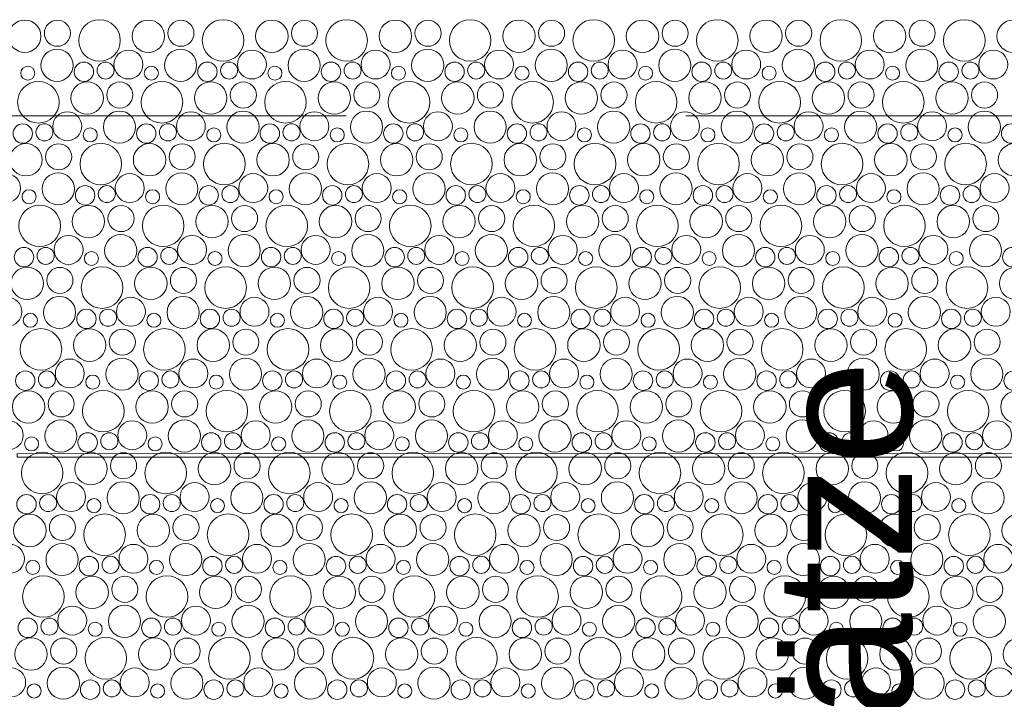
# Model space of a CAD drawing. Header units: metres. Extents: x -167 to 338, y -186 to 508.
# Tile 204 of 256: x 89.67 to 92.57, y 42.28 to 44.28. Entities that reach past the tile are written whole.
import ezdxf
from ezdxf.enums import TextEntityAlignment as Align

# ---------------------------------------------------------------- set-up
doc = ezdxf.new("R2010")
doc.units = ezdxf.units.M
doc.header["$MEASUREMENT"] = 0
doc.linetypes.add('LINE_LT_20', pattern=[11, 2, -0.9, 0.1, -0.9, 4, -1, 2, -0.1])
doc.linetypes.add('Öffnungslinie Tür Fenster', pattern=[0.23, 0.15, -0.08])
for name, color, linetype in [('60 Gelände 2D Übersicht', 7, 'Continuous'), ('60 Stellplätze', 7, 'Continuous'), ('90 Allgemein Beschriftung', 7, 'Continuous'), ('PB-L-Baugrenze', 7, 'Continuous')]:
    doc.layers.add(name, color=color, linetype=linetype)
doc.styles.add('ERSTELLTER_STIL_1', font='arial.ttf')
doc.styles.add('ERSTELLTER_STIL_2', font='arial.ttf')

# ---------------------------------------------------------------- blocks, each defined once
blk = doc.blocks.new('*X44', base_point=(27236.1321, 33357.279))
at = {"layer": '60 Gelände 2D Übersicht', "color": 9, "linetype": 'Continuous', "lineweight": 18}
for centre, radius in [((89.6895, 44.2341), 0.0477), ((89.7856, 44.2429), 0.0384), ((89.9097, 44.2216), 0.0612), ((90.0532, 44.2341), 0.0477), ((90.1493, 44.2429), 0.0384), ((90.2734, 44.2216), 0.0612), ((90.4169, 44.2341), 0.0477), ((90.513, 44.2429), 0.0384), ((90.6371, 44.2216), 0.0612), ((90.7807, 44.2341), 0.0477), ((90.8767, 44.2429), 0.0384), ((91.0008, 44.2216), 0.0612), ((91.1444, 44.2341), 0.0477), ((91.2404, 44.2429), 0.0384), ((91.3645, 44.2216), 0.0612), ((91.5081, 44.2341), 0.0477), ((91.6041, 44.2429), 0.0384), ((91.7282, 44.2216), 0.0612), ((91.8718, 44.2341), 0.0477), ((91.9678, 44.2429), 0.0384), ((92.0919, 44.2216), 0.0612), ((92.2355, 44.2341), 0.0477), ((92.3315, 44.2429), 0.0384), ((92.4556, 44.2216), 0.0612), ((92.5992, 44.2341), 0.0477), ((89.7845, 44.1485), 0.0473), ((89.9948, 44.1507), 0.0426), ((90.1483, 44.1485), 0.0473), ((90.3585, 44.1507), 0.0426), ((90.512, 44.1485), 0.0473), ((90.7222, 44.1507), 0.0426), ((90.8757, 44.1485), 0.0473), ((91.0859, 44.1507), 0.0426), ((91.2394, 44.1485), 0.0473), ((91.4496, 44.1507), 0.0426), ((91.6031, 44.1485), 0.0473), ((91.8133, 44.1507), 0.0426), ((91.9668, 44.1485), 0.0473), ((92.177, 44.1507), 0.0426), ((92.3305, 44.1485), 0.0473), ((92.5407, 44.1507), 0.0426), ((89.6984, 44.1253), 0.0207), ((89.8636, 44.1294), 0.0286), ((89.9274, 44.133), 0.0251), ((90.0622, 44.1253), 0.0207), ((90.2273, 44.1294), 0.0286), ((90.2911, 44.133), 0.0251), ((90.4259, 44.1253), 0.0207), ((90.591, 44.1294), 0.0286), ((90.6548, 44.133), 0.0251), ((90.7896, 44.1253), 0.0207), ((90.9547, 44.1294), 0.0286), ((91.0185, 44.133), 0.0251), ((91.1533, 44.1253), 0.0207), ((91.3184, 44.1294), 0.0286), ((91.3822, 44.133), 0.0251), ((91.517, 44.1253), 0.0207), ((91.6821, 44.1294), 0.0286), ((91.7459, 44.133), 0.0251), ((91.8807, 44.1253), 0.0207), ((92.0458, 44.1294), 0.0286), ((92.1097, 44.133), 0.0251), ((92.2444, 44.1253), 0.0207), ((92.4095, 44.1294), 0.0286), ((92.4734, 44.133), 0.0251), ((89.7297, 44.0396), 0.0612), ((89.8732, 44.0521), 0.0477), ((89.9693, 44.0609), 0.0384), ((90.0934, 44.0396), 0.0612), ((90.2369, 44.0521), 0.0477), ((90.333, 44.0609), 0.0384), ((90.4571, 44.0396), 0.0612), ((90.6007, 44.0521), 0.0477), ((90.6967, 44.0609), 0.0384), ((90.8208, 44.0396), 0.0612), ((90.9644, 44.0521), 0.0477), ((91.0604, 44.0609), 0.0384), ((91.1845, 44.0396), 0.0612), ((91.3281, 44.0521), 0.0477), ((91.4241, 44.0609), 0.0384), ((91.5482, 44.0396), 0.0612), ((91.6918, 44.0521), 0.0477), ((91.7878, 44.0609), 0.0384), ((91.9119, 44.0396), 0.0612), ((92.0555, 44.0521), 0.0477), ((92.1515, 44.0609), 0.0384), ((92.2756, 44.0396), 0.0612), ((92.4192, 44.0521), 0.0477), ((92.5152, 44.0609), 0.0384), ((89.8148, 43.9687), 0.0426), ((89.9683, 43.9665), 0.0473), ((90.1785, 43.9687), 0.0426), ((90.332, 43.9665), 0.0473), ((90.5422, 43.9687), 0.0426), ((90.6957, 43.9665), 0.0473), ((90.9059, 43.9687), 0.0426), ((91.0594, 43.9665), 0.0473), ((91.2696, 43.9687), 0.0426), ((91.4231, 43.9665), 0.0473), ((91.6333, 43.9687), 0.0426), ((91.7868, 43.9665), 0.0473), ((91.997, 43.9687), 0.0426), ((92.1505, 43.9665), 0.0473), ((92.3607, 43.9687), 0.0426), ((92.5142, 43.9665), 0.0473), ((89.6836, 43.9474), 0.0286), ((89.7474, 43.951), 0.0251), ((90.0473, 43.9474), 0.0286), ((90.1111, 43.951), 0.0251), ((90.411, 43.9474), 0.0286), ((90.4748, 43.951), 0.0251), ((90.7747, 43.9474), 0.0286), ((90.8385, 43.951), 0.0251), ((91.1384, 43.9474), 0.0286), ((91.2022, 43.951), 0.0251), ((91.5021, 43.9474), 0.0286), ((91.5659, 43.951), 0.0251), ((91.8658, 43.9474), 0.0286), ((91.9297, 43.951), 0.0251), ((92.2295, 43.9474), 0.0286), ((92.2934, 43.951), 0.0251), ((92.5932, 43.9474), 0.0286), ((89.8822, 43.9433), 0.0207), ((90.2459, 43.9433), 0.0207), ((90.6096, 43.9433), 0.0207), ((90.9733, 43.9433), 0.0207), ((91.337, 43.9433), 0.0207), ((91.7007, 43.9433), 0.0207), ((92.0644, 43.9433), 0.0207), ((92.4281, 43.9433), 0.0207), ((89.6932, 43.8701), 0.0477), ((89.7893, 43.8789), 0.0384), ((89.9134, 43.8576), 0.0612), ((90.0569, 43.8701), 0.0477), ((90.153, 43.8789), 0.0384), ((90.2771, 43.8576), 0.0612), ((90.4207, 43.8701), 0.0477), ((90.5167, 43.8789), 0.0384), ((90.6408, 43.8576), 0.0612), ((90.7844, 43.8701), 0.0477), ((90.8804, 43.8789), 0.0384), ((91.0045, 43.8576), 0.0612), ((91.1481, 43.8701), 0.0477), ((91.2441, 43.8789), 0.0384), ((91.3682, 43.8576), 0.0612), ((91.5118, 43.8701), 0.0477), ((91.6078, 43.8789), 0.0384), ((91.7319, 43.8576), 0.0612), ((91.8755, 43.8701), 0.0477), ((91.9715, 43.8789), 0.0384), ((92.0956, 43.8576), 0.0612), ((92.2392, 43.8701), 0.0477), ((92.3352, 43.8789), 0.0384), ((92.4593, 43.8576), 0.0612), ((92.6029, 43.8701), 0.0477), ((89.6348, 43.7867), 0.0426), ((89.7883, 43.7845), 0.0473), ((89.9985, 43.7867), 0.0426), ((90.152, 43.7845), 0.0473), ((90.3622, 43.7867), 0.0426), ((90.5157, 43.7845), 0.0473), ((90.7259, 43.7867), 0.0426), ((90.8794, 43.7845), 0.0473), ((91.0896, 43.7867), 0.0426), ((91.2431, 43.7845), 0.0473), ((91.4533, 43.7867), 0.0426), ((91.6068, 43.7845), 0.0473), ((91.817, 43.7867), 0.0426), ((91.9705, 43.7845), 0.0473), ((92.1807, 43.7867), 0.0426), ((92.3342, 43.7845), 0.0473), ((92.5444, 43.7867), 0.0426), ((89.7022, 43.7613), 0.0207), ((89.8673, 43.7654), 0.0286), ((89.9311, 43.769), 0.0251), ((90.0659, 43.7613), 0.0207), ((90.231, 43.7654), 0.0286), ((90.2948, 43.769), 0.0251), ((90.4296, 43.7613), 0.0207), ((90.5947, 43.7654), 0.0286), ((90.6585, 43.769), 0.0251), ((90.7933, 43.7613), 0.0207), ((90.9584, 43.7654), 0.0286), ((91.0222, 43.769), 0.0251), ((91.157, 43.7613), 0.0207), ((91.3221, 43.7654), 0.0286), ((91.3859, 43.769), 0.0251), ((91.5207, 43.7613), 0.0207), ((91.6858, 43.7654), 0.0286), ((91.7497, 43.769), 0.0251), ((91.8844, 43.7613), 0.0207), ((92.0495, 43.7654), 0.0286), ((92.1134, 43.769), 0.0251), ((92.2481, 43.7613), 0.0207), ((92.4132, 43.7654), 0.0286), ((92.4771, 43.769), 0.0251), ((89.7334, 43.6756), 0.0612), ((89.8769, 43.6881), 0.0477), ((89.973, 43.6969), 0.0384), ((90.0971, 43.6756), 0.0612), ((90.2407, 43.6881), 0.0477), ((90.3367, 43.6969), 0.0384), ((90.4608, 43.6756), 0.0612), ((90.6044, 43.6881), 0.0477), ((90.7004, 43.6969), 0.0384), ((90.8245, 43.6756), 0.0612), ((90.9681, 43.6881), 0.0477), ((91.0641, 43.6969), 0.0384), ((91.1882, 43.6756), 0.0612), ((91.3318, 43.6881), 0.0477), ((91.4278, 43.6969), 0.0384), ((91.5519, 43.6756), 0.0612), ((91.6955, 43.6881), 0.0477), ((91.7915, 43.6969), 0.0384), ((91.9156, 43.6756), 0.0612), ((92.0592, 43.6881), 0.0477), ((92.1552, 43.6969), 0.0384), ((92.2793, 43.6756), 0.0612), ((92.4229, 43.6881), 0.0477), ((92.5189, 43.6969), 0.0384), ((89.8185, 43.6047), 0.0426), ((89.972, 43.6025), 0.0473), ((90.1822, 43.6047), 0.0426), ((90.3357, 43.6025), 0.0473), ((90.5459, 43.6047), 0.0426), ((90.6994, 43.6025), 0.0473), ((90.9096, 43.6047), 0.0426), ((91.0631, 43.6025), 0.0473), ((91.2733, 43.6047), 0.0426), ((91.4268, 43.6025), 0.0473), ((91.637, 43.6047), 0.0426), ((91.7905, 43.6025), 0.0473), ((92.0007, 43.6047), 0.0426), ((92.1542, 43.6025), 0.0473), ((92.3644, 43.6047), 0.0426), ((92.5179, 43.6025), 0.0473), ((89.6873, 43.5834), 0.0286), ((89.7511, 43.587), 0.0251), ((89.8859, 43.5793), 0.0207), ((90.051, 43.5834), 0.0286), ((90.1148, 43.587), 0.0251), ((90.2496, 43.5793), 0.0207), ((90.4147, 43.5834), 0.0286), ((90.4785, 43.587), 0.0251), ((90.6133, 43.5793), 0.0207), ((90.7784, 43.5834), 0.0286), ((90.8422, 43.587), 0.0251), ((90.977, 43.5793), 0.0207), ((91.1421, 43.5834), 0.0286), ((91.2059, 43.587), 0.0251), ((91.3407, 43.5793), 0.0207), ((91.5058, 43.5834), 0.0286), ((91.5697, 43.587), 0.0251), ((91.7044, 43.5793), 0.0207), ((91.8695, 43.5834), 0.0286), ((91.9334, 43.587), 0.0251), ((92.0681, 43.5793), 0.0207), ((92.2332, 43.5834), 0.0286), ((92.2971, 43.587), 0.0251), ((92.4318, 43.5793), 0.0207), ((92.5969, 43.5834), 0.0286), ((89.6969, 43.5061), 0.0477), ((89.793, 43.5149), 0.0384), ((89.9171, 43.4936), 0.0612), ((90.0607, 43.5061), 0.0477), ((90.1567, 43.5149), 0.0384), ((90.2808, 43.4936), 0.0612), ((90.4244, 43.5061), 0.0477), ((90.5204, 43.5149), 0.0384), ((90.6445, 43.4936), 0.0612), ((90.7881, 43.5061), 0.0477), ((90.8841, 43.5149), 0.0384), ((91.0082, 43.4936), 0.0612), ((91.1518, 43.5061), 0.0477), ((91.2478, 43.5149), 0.0384), ((91.3719, 43.4936), 0.0612), ((91.5155, 43.5061), 0.0477), ((91.6115, 43.5149), 0.0384), ((91.7356, 43.4936), 0.0612), ((91.8792, 43.5061), 0.0477), ((91.9752, 43.5149), 0.0384), ((92.0993, 43.4936), 0.0612), ((92.2429, 43.5061), 0.0477), ((92.3389, 43.5149), 0.0384), ((92.463, 43.4936), 0.0612), ((92.6066, 43.5061), 0.0477), ((89.6385, 43.4227), 0.0426), ((89.792, 43.4205), 0.0473), ((90.0022, 43.4227), 0.0426), ((90.1557, 43.4205), 0.0473), ((90.3659, 43.4227), 0.0426), ((90.5194, 43.4205), 0.0473), ((90.7296, 43.4227), 0.0426), ((90.8831, 43.4205), 0.0473), ((91.0933, 43.4227), 0.0426), ((91.2468, 43.4205), 0.0473), ((91.457, 43.4227), 0.0426), ((91.6105, 43.4205), 0.0473), ((91.8207, 43.4227), 0.0426), ((91.9742, 43.4205), 0.0473), ((92.1844, 43.4227), 0.0426), ((92.3379, 43.4205), 0.0473), ((92.5481, 43.4227), 0.0426), ((89.871, 43.4014), 0.0286), ((89.9348, 43.405), 0.0251), ((90.2347, 43.4014), 0.0286), ((90.2985, 43.405), 0.0251), ((90.5984, 43.4014), 0.0286), ((90.6622, 43.405), 0.0251), ((90.9621, 43.4014), 0.0286), ((91.0259, 43.405), 0.0251), ((91.3258, 43.4014), 0.0286), ((91.3897, 43.405), 0.0251), ((91.6895, 43.4014), 0.0286), ((91.7534, 43.405), 0.0251), ((92.0532, 43.4014), 0.0286), ((92.1171, 43.405), 0.0251), ((92.4169, 43.4014), 0.0286), ((92.4808, 43.405), 0.0251), ((89.7059, 43.3973), 0.0207), ((90.0696, 43.3973), 0.0207), ((90.4333, 43.3973), 0.0207), ((90.797, 43.3973), 0.0207), ((91.1607, 43.3973), 0.0207), ((91.5244, 43.3973), 0.0207), ((91.8881, 43.3973), 0.0207), ((92.2518, 43.3973), 0.0207), ((89.7371, 43.3116), 0.0612), ((89.8807, 43.3241), 0.0477), ((89.9767, 43.3329), 0.0384), ((90.1008, 43.3116), 0.0612), ((90.2444, 43.3241), 0.0477), ((90.3404, 43.3329), 0.0384), ((90.4645, 43.3116), 0.0612), ((90.6081, 43.3241), 0.0477), ((90.7041, 43.3329), 0.0384), ((90.8282, 43.3116), 0.0612), ((90.9718, 43.3241), 0.0477), ((91.0678, 43.3329), 0.0384), ((91.1919, 43.3116), 0.0612), ((91.3355, 43.3241), 0.0477), ((91.4315, 43.3329), 0.0384), ((91.5556, 43.3116), 0.0612), ((91.6992, 43.3241), 0.0477), ((91.7952, 43.3329), 0.0384), ((91.9193, 43.3116), 0.0612), ((92.0629, 43.3241), 0.0477), ((92.1589, 43.3329), 0.0384), ((92.283, 43.3116), 0.0612), ((92.4266, 43.3241), 0.0477), ((92.5226, 43.3329), 0.0384), ((89.8222, 43.2407), 0.0426), ((89.9757, 43.2385), 0.0473), ((90.1859, 43.2407), 0.0426), ((90.3394, 43.2385), 0.0473), ((90.5496, 43.2407), 0.0426), ((90.7031, 43.2385), 0.0473), ((90.9133, 43.2407), 0.0426), ((91.0668, 43.2385), 0.0473), ((91.277, 43.2407), 0.0426), ((91.4305, 43.2385), 0.0473), ((91.6407, 43.2407), 0.0426), ((91.7942, 43.2385), 0.0473), ((92.0044, 43.2407), 0.0426), ((92.1579, 43.2385), 0.0473), ((92.3681, 43.2407), 0.0426), ((92.5216, 43.2385), 0.0473), ((89.691, 43.2194), 0.0286), ((89.7548, 43.223), 0.0251), ((90.0547, 43.2194), 0.0286), ((90.1185, 43.223), 0.0251), ((90.4184, 43.2194), 0.0286), ((90.4822, 43.223), 0.0251), ((90.7821, 43.2194), 0.0286), ((90.8459, 43.223), 0.0251), ((91.1458, 43.2194), 0.0286), ((91.2097, 43.223), 0.0251), ((91.5095, 43.2194), 0.0286), ((91.5734, 43.223), 0.0251), ((91.8732, 43.2194), 0.0286), ((91.9371, 43.223), 0.0251), ((92.2369, 43.2194), 0.0286), ((92.3008, 43.223), 0.0251), ((92.6007, 43.2194), 0.0286), ((89.8896, 43.2153), 0.0207), ((90.2533, 43.2153), 0.0207), ((90.617, 43.2153), 0.0207), ((90.9807, 43.2153), 0.0207), ((91.3444, 43.2153), 0.0207), ((91.7081, 43.2153), 0.0207), ((92.0718, 43.2153), 0.0207), ((92.4355, 43.2153), 0.0207), ((89.7007, 43.1421), 0.0477), ((89.7967, 43.1509), 0.0384), ((89.9208, 43.1296), 0.0612), ((90.0644, 43.1421), 0.0477), ((90.1604, 43.1509), 0.0384), ((90.2845, 43.1296), 0.0612), ((90.4281, 43.1421), 0.0477), ((90.5241, 43.1509), 0.0384), ((90.6482, 43.1296), 0.0612), ((90.7918, 43.1421), 0.0477), ((90.8878, 43.1509), 0.0384), ((91.0119, 43.1296), 0.0612), ((91.1555, 43.1421), 0.0477), ((91.2515, 43.1509), 0.0384), ((91.3756, 43.1296), 0.0612), ((91.5192, 43.1421), 0.0477), ((91.6152, 43.1509), 0.0384), ((91.7393, 43.1296), 0.0612), ((91.8829, 43.1421), 0.0477), ((91.9789, 43.1509), 0.0384), ((92.103, 43.1296), 0.0612), ((92.2466, 43.1421), 0.0477), ((92.3426, 43.1509), 0.0384), ((92.4668, 43.1296), 0.0612), ((92.6103, 43.1421), 0.0477), ((89.7957, 43.0565), 0.0473), ((90.1594, 43.0565), 0.0473), ((90.5231, 43.0565), 0.0473), ((90.8868, 43.0565), 0.0473), ((91.2505, 43.0565), 0.0473), ((91.6142, 43.0565), 0.0473), ((91.9779, 43.0565), 0.0473), ((92.3416, 43.0565), 0.0473), ((89.6422, 43.0587), 0.0426), ((90.0059, 43.0587), 0.0426), ((90.3696, 43.0587), 0.0426), ((90.7333, 43.0587), 0.0426), ((91.097, 43.0587), 0.0426), ((91.4607, 43.0587), 0.0426), ((91.8244, 43.0587), 0.0426), ((92.1881, 43.0587), 0.0426), ((92.5519, 43.0587), 0.0426), ((89.7096, 43.0333), 0.0207), ((89.8747, 43.0374), 0.0286), ((89.9385, 43.041), 0.0251), ((90.0733, 43.0333), 0.0207), ((90.2384, 43.0374), 0.0286), ((90.3022, 43.041), 0.0251), ((90.437, 43.0333), 0.0207), ((90.6021, 43.0374), 0.0286), ((90.6659, 43.041), 0.0251), ((90.8007, 43.0333), 0.0207), ((90.9658, 43.0374), 0.0286), ((91.0297, 43.041), 0.0251), ((91.1644, 43.0333), 0.0207), ((91.3295, 43.0374), 0.0286), ((91.3934, 43.041), 0.0251), ((91.5281, 43.0333), 0.0207), ((91.6932, 43.0374), 0.0286), ((91.7571, 43.041), 0.0251), ((91.8918, 43.0333), 0.0207), ((92.0569, 43.0374), 0.0286), ((92.1208, 43.041), 0.0251), ((92.2555, 43.0333), 0.0207), ((92.4207, 43.0374), 0.0286), ((92.4845, 43.041), 0.0251), ((89.7408, 42.9476), 0.0612), ((89.8844, 42.9601), 0.0477), ((89.9804, 42.9689), 0.0384), ((90.1045, 42.9476), 0.0612), ((90.2481, 42.9601), 0.0477), ((90.3441, 42.9689), 0.0384), ((90.4682, 42.9476), 0.0612), ((90.6118, 42.9601), 0.0477), ((90.7078, 42.9689), 0.0384), ((90.8319, 42.9476), 0.0612), ((90.9755, 42.9601), 0.0477), ((91.0715, 42.9689), 0.0384), ((91.1956, 42.9476), 0.0612), ((91.3392, 42.9601), 0.0477), ((91.4352, 42.9689), 0.0384), ((91.5593, 42.9476), 0.0612), ((91.7029, 42.9601), 0.0477), ((91.7989, 42.9689), 0.0384), ((91.923, 42.9476), 0.0612), ((92.0666, 42.9601), 0.0477), ((92.1626, 42.9689), 0.0384), ((92.2868, 42.9476), 0.0612), ((92.4303, 42.9601), 0.0477), ((92.5264, 42.9689), 0.0384), ((89.8259, 42.8767), 0.0426), ((89.9794, 42.8745), 0.0473), ((90.1896, 42.8767), 0.0426), ((90.3431, 42.8745), 0.0473), ((90.5533, 42.8767), 0.0426), ((90.7068, 42.8745), 0.0473), ((90.917, 42.8767), 0.0426), ((91.0705, 42.8745), 0.0473), ((91.2807, 42.8767), 0.0426), ((91.4342, 42.8745), 0.0473), ((91.6444, 42.8767), 0.0426), ((91.7979, 42.8745), 0.0473), ((92.0081, 42.8767), 0.0426), ((92.1616, 42.8745), 0.0473), ((92.3719, 42.8767), 0.0426), ((92.5253, 42.8745), 0.0473), ((89.6947, 42.8554), 0.0286), ((89.7585, 42.859), 0.0251), ((89.8933, 42.8513), 0.0207), ((90.0584, 42.8554), 0.0286), ((90.1222, 42.859), 0.0251), ((90.257, 42.8513), 0.0207), ((90.4221, 42.8554), 0.0286), ((90.4859, 42.859), 0.0251), ((90.6207, 42.8513), 0.0207), ((90.7858, 42.8554), 0.0286), ((90.8497, 42.859), 0.0251), ((90.9844, 42.8513), 0.0207), ((91.1495, 42.8554), 0.0286), ((91.2134, 42.859), 0.0251), ((91.3481, 42.8513), 0.0207), ((91.5132, 42.8554), 0.0286), ((91.5771, 42.859), 0.0251), ((91.7118, 42.8513), 0.0207), ((91.8769, 42.8554), 0.0286), ((91.9408, 42.859), 0.0251), ((92.0755, 42.8513), 0.0207), ((92.2407, 42.8554), 0.0286), ((92.3045, 42.859), 0.0251), ((92.4392, 42.8513), 0.0207), ((89.7044, 42.7781), 0.0477), ((89.8004, 42.7869), 0.0384), ((89.9245, 42.7656), 0.0612), ((90.0681, 42.7781), 0.0477), ((90.1641, 42.7869), 0.0384), ((90.2882, 42.7656), 0.0612), ((90.4318, 42.7781), 0.0477), ((90.5278, 42.7869), 0.0384), ((90.6519, 42.7656), 0.0612), ((90.7955, 42.7781), 0.0477), ((90.8915, 42.7869), 0.0384), ((91.0156, 42.7656), 0.0612), ((91.1592, 42.7781), 0.0477), ((91.2552, 42.7869), 0.0384), ((91.3793, 42.7656), 0.0612), ((91.5229, 42.7781), 0.0477), ((91.6189, 42.7869), 0.0384), ((91.743, 42.7656), 0.0612), ((91.8866, 42.7781), 0.0477), ((91.9826, 42.7869), 0.0384), ((92.1068, 42.7656), 0.0612), ((92.2503, 42.7781), 0.0477), ((92.3464, 42.7869), 0.0384), ((92.4705, 42.7656), 0.0612), ((92.614, 42.7781), 0.0477), ((89.6459, 42.6947), 0.0426), ((89.7994, 42.6925), 0.0473), ((90.0096, 42.6947), 0.0426), ((90.1631, 42.6925), 0.0473), ((90.3733, 42.6947), 0.0426), ((90.5268, 42.6925), 0.0473), ((90.737, 42.6947), 0.0426), ((90.8905, 42.6925), 0.0473), ((91.1007, 42.6947), 0.0426), ((91.2542, 42.6925), 0.0473), ((91.4644, 42.6947), 0.0426), ((91.6179, 42.6925), 0.0473), ((91.8281, 42.6947), 0.0426), ((91.9816, 42.6925), 0.0473), ((92.1919, 42.6947), 0.0426), ((92.3453, 42.6925), 0.0473), ((92.5556, 42.6947), 0.0426), ((89.8784, 42.6734), 0.0286), ((89.9422, 42.677), 0.0251), ((90.2421, 42.6734), 0.0286), ((90.3059, 42.677), 0.0251), ((90.6058, 42.6734), 0.0286), ((90.6697, 42.677), 0.0251), ((90.9695, 42.6734), 0.0286), ((91.0334, 42.677), 0.0251), ((91.3332, 42.6734), 0.0286), ((91.3971, 42.677), 0.0251), ((91.6969, 42.6734), 0.0286), ((91.7608, 42.677), 0.0251), ((92.0607, 42.6734), 0.0286), ((92.1245, 42.677), 0.0251), ((92.4244, 42.6734), 0.0286), ((92.4882, 42.677), 0.0251), ((89.7133, 42.6693), 0.0207), ((90.077, 42.6693), 0.0207), ((90.4407, 42.6693), 0.0207), ((90.8044, 42.6693), 0.0207), ((91.1681, 42.6693), 0.0207), ((91.5318, 42.6693), 0.0207), ((91.8955, 42.6693), 0.0207), ((92.2592, 42.6693), 0.0207), ((89.7445, 42.5836), 0.0612), ((89.8881, 42.5961), 0.0477), ((89.9841, 42.6049), 0.0384), ((90.1082, 42.5836), 0.0612), ((90.2518, 42.5961), 0.0477), ((90.3478, 42.6049), 0.0384), ((90.4719, 42.5836), 0.0612), ((90.6155, 42.5961), 0.0477), ((90.7115, 42.6049), 0.0384), ((90.8356, 42.5836), 0.0612), ((90.9792, 42.5961), 0.0477), ((91.0752, 42.6049), 0.0384), ((91.1993, 42.5836), 0.0612), ((91.3429, 42.5961), 0.0477), ((91.4389, 42.6049), 0.0384), ((91.563, 42.5836), 0.0612), ((91.7066, 42.5961), 0.0477), ((91.8026, 42.6049), 0.0384), ((91.9268, 42.5836), 0.0612), ((92.0703, 42.5961), 0.0477), ((92.1664, 42.6049), 0.0384), ((92.2905, 42.5836), 0.0612), ((92.434, 42.5961), 0.0477), ((92.5301, 42.6049), 0.0384), ((89.8296, 42.5127), 0.0426), ((89.9831, 42.5106), 0.0473), ((90.1933, 42.5127), 0.0426), ((90.3468, 42.5106), 0.0473), ((90.557, 42.5127), 0.0426), ((90.7105, 42.5106), 0.0473), ((90.9207, 42.5127), 0.0426), ((91.0742, 42.5106), 0.0473), ((91.2844, 42.5127), 0.0426), ((91.4379, 42.5106), 0.0473), ((91.6481, 42.5127), 0.0426), ((91.8016, 42.5106), 0.0473), ((92.0119, 42.5127), 0.0426), ((92.1653, 42.5106), 0.0473), ((92.3756, 42.5127), 0.0426), ((92.529, 42.5106), 0.0473), ((89.6984, 42.4914), 0.0286), ((89.7622, 42.495), 0.0251), ((89.897, 42.4873), 0.0207), ((90.0621, 42.4914), 0.0286), ((90.1259, 42.495), 0.0251), ((90.2607, 42.4873), 0.0207), ((90.4258, 42.4914), 0.0286), ((90.4897, 42.495), 0.0251), ((90.6244, 42.4873), 0.0207), ((90.7895, 42.4914), 0.0286), ((90.8534, 42.495), 0.0251), ((90.9881, 42.4873), 0.0207), ((91.1532, 42.4914), 0.0286), ((91.2171, 42.495), 0.0251), ((91.3518, 42.4873), 0.0207), ((91.5169, 42.4914), 0.0286), ((91.5808, 42.495), 0.0251), ((91.7155, 42.4873), 0.0207), ((91.8807, 42.4914), 0.0286), ((91.9445, 42.495), 0.0251), ((92.0792, 42.4873), 0.0207), ((92.2444, 42.4914), 0.0286), ((92.3082, 42.495), 0.0251), ((92.4429, 42.4873), 0.0207), ((89.7081, 42.4141), 0.0477), ((89.8041, 42.4229), 0.0384), ((89.9282, 42.4016), 0.0612), ((90.0718, 42.4141), 0.0477), ((90.1678, 42.4229), 0.0384), ((90.2919, 42.4016), 0.0612), ((90.4355, 42.4141), 0.0477), ((90.5315, 42.4229), 0.0384), ((90.6556, 42.4016), 0.0612), ((90.7992, 42.4141), 0.0477), ((90.8952, 42.4229), 0.0384), ((91.0193, 42.4016), 0.0612), ((91.1629, 42.4141), 0.0477), ((91.2589, 42.4229), 0.0384), ((91.383, 42.4016), 0.0612), ((91.5266, 42.4141), 0.0477), ((91.6226, 42.4229), 0.0384), ((91.7468, 42.4016), 0.0612), ((91.8903, 42.4141), 0.0477), ((91.9864, 42.4229), 0.0384), ((92.1105, 42.4016), 0.0612), ((92.254, 42.4141), 0.0477), ((92.3501, 42.4229), 0.0384), ((92.4742, 42.4016), 0.0612), ((92.6177, 42.4141), 0.0477), ((89.6496, 42.3307), 0.0426), ((89.8031, 42.3286), 0.0473), ((90.0133, 42.3307), 0.0426), ((90.1668, 42.3286), 0.0473), ((90.377, 42.3307), 0.0426), ((90.5305, 42.3286), 0.0473), ((90.7407, 42.3307), 0.0426), ((90.8942, 42.3286), 0.0473), ((91.1044, 42.3307), 0.0426), ((91.2579, 42.3286), 0.0473), ((91.4681, 42.3307), 0.0426), ((91.6216, 42.3286), 0.0473), ((91.8319, 42.3307), 0.0426), ((91.9853, 42.3286), 0.0473), ((92.1956, 42.3307), 0.0426), ((92.349, 42.3286), 0.0473), ((92.5593, 42.3307), 0.0426), ((89.717, 42.3053), 0.0207), ((89.8821, 42.3094), 0.0286), ((89.9459, 42.313), 0.0251), ((90.0807, 42.3053), 0.0207), ((90.2458, 42.3094), 0.0286), ((90.3097, 42.313), 0.0251), ((90.4444, 42.3053), 0.0207), ((90.6095, 42.3094), 0.0286), ((90.6734, 42.313), 0.0251), ((90.8081, 42.3053), 0.0207), ((90.9732, 42.3094), 0.0286), ((91.0371, 42.313), 0.0251), ((91.1718, 42.3053), 0.0207), ((91.3369, 42.3094), 0.0286), ((91.4008, 42.313), 0.0251), ((91.5355, 42.3053), 0.0207), ((91.7007, 42.3094), 0.0286), ((91.7645, 42.313), 0.0251), ((91.8992, 42.3053), 0.0207), ((92.0644, 42.3094), 0.0286), ((92.1282, 42.313), 0.0251), ((92.2629, 42.3053), 0.0207), ((92.4281, 42.3094), 0.0286), ((92.4919, 42.313), 0.0251)]:
    blk.add_circle(centre, radius, dxfattribs=at)
blk = doc.blocks.new('Parkplätze 27_3')
at = {"layer": '60 Stellplätze', "color": 7, "linetype": 'Continuous', "lineweight": 13, "flags": 128}
blk.add_lwpolyline([(5.495, 0), (5.505, 0), (5.505, 5.4989), (5.495, 5.4989)], close=True, dxfattribs=at)
at = {"layer": '60 Stellplätze', "color": 7, "linetype": 'Continuous', "lineweight": 13, "style": 'ERSTELLTER_STIL_2'}
for tag, p in [('num_start_0', (0.4, 0.4171)), ('num_start_1', (3.15, 0.4146)), ('num_start_2', (5.9, 0.4171))]:
    blk.add_attdef(tag, text='', height=0.3, dxfattribs=at).set_placement(p, align=Align.MIDDLE_CENTER)

msp = doc.modelspace()

# ---------------------------------------------------------------- linework, layer by layer
at = {"layer": 'PB-L-Baugrenze', "color": 5, "linetype": 'LINE_LT_20', "lineweight": 18, "flags": 128}
for points in [[(7.3338, 20.3952), (7.3398, 43.9997), (98.611, 43.9997), (104.6642, 44.0001), (104.6656, 24.0001)], [(7.3338, 20.3952), (7.3398, 43.9997), (98.611, 43.9997), (104.8412, 44.0001), (104.8426, 24.0001)]]:
    msp.add_lwpolyline(points, dxfattribs=at)

# ---------------------------------------------------------------- block references
at = {"layer": '60 Gelände 2D Übersicht', "color": 9, "linetype": 'Öffnungslinie Tür Fenster', "lineweight": 18}
msp.add_blockref('*X44', (27236.1321, 33357.279), dxfattribs=at)
at = {"layer": '60 Stellplätze', "color": 7, "linetype": 'Continuous', "lineweight": 13, "rotation": 89.9945255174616}
msp.add_blockref('Parkplätze 27_3', (95.1657, 37.4991), dxfattribs=at)

# ---------------------------------------------------------------- texts
at = {"layer": '90 Allgemein Beschriftung', "color": 7, "linetype": 'Continuous', "lineweight": 13, "insert": (91.9019, 40.1741), "char_height": 0.4, "attachment_point": 1, "rotation": 90, "style": 'ERSTELLTER_STIL_1'}
msp.add_mtext('\\A1;{\\pql;\\fArial|b0|i0|c0|p0;\\W1.000000;3\\fArial|b0|i0|c0|p0;\\W1.000000; Parkplätze}', dxfattribs=at)

doc.saveas('drawing.dxf')
